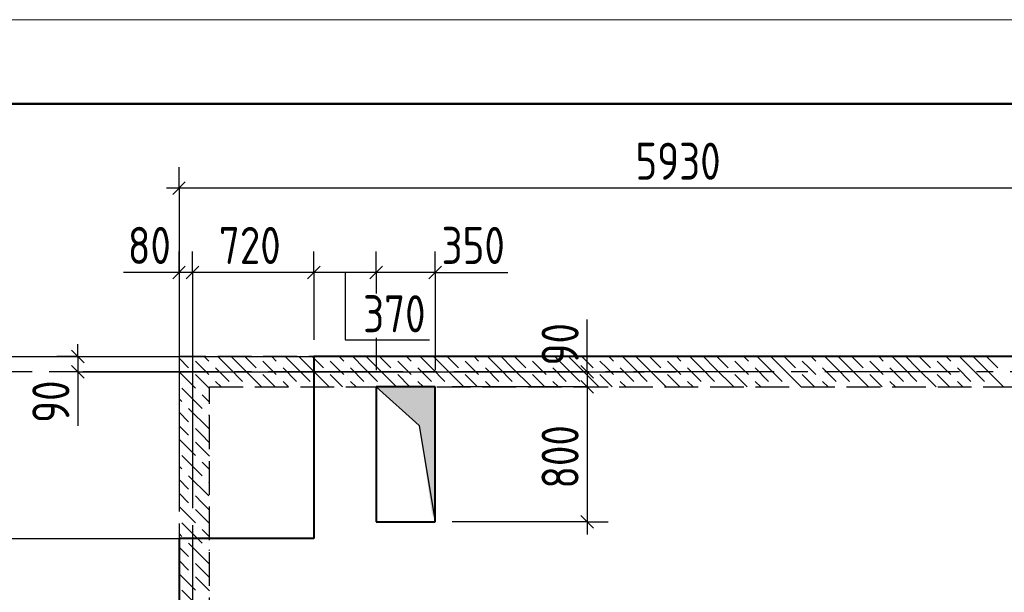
# Model space of a CAD drawing. Header units: millimetres. Extents: x 40580 to 1168286, y -220995 to 81020.
# Tile 139 of 194: x 432193 to 438033, y -89767 to -86368. Entities that reach past the tile are written whole.
import ezdxf

# ---------------------------------------------------------------- set-up
doc = ezdxf.new("R2010")
doc.units = ezdxf.units.MM
for name, pattern in [('______2', [270, 200, -70]), ('______5', [1100, 800, -100, 100, -100]), ('CENTER', [2, 1.25, -0.25, 0.25, -0.25])]:
    doc.linetypes.add(name, pattern=pattern)
for name, color, linetype, lineweight in [('Standard', 7, 'Continuous', 25), ('ЖБ Перекрытие верхний уровень', 7, 'Continuous', 35), ('ОСИ', 7, 'CENTER', 15), ('Основная', 7, 'Continuous', 40)]:
    doc.layers.add(name, color=color, linetype=linetype, lineweight=lineweight)
doc.layers.add('ЖБ Стена верхний уровень', color=7, linetype='______2', true_color=0x656565)
for name, color, linetype in [('Размерная выноска', 7, 'Continuous'), ('Тонкие', 7, 'Continuous'), ('ФВ-2', 7, 'Continuous')]:
    doc.layers.add(name, color=color, linetype=linetype)
doc.styles.add('GOST 2.304-81', font='txt')

msp = doc.modelspace()

# ---------------------------------------------------------------- hatches: boundary and pattern name
at = {"layer": 'ФВ-2'}
h = msp.add_hatch(color=256, dxfattribs=at)
h.dxf.hatch_style = 1
h.paths.add_polyline_path([(434637.9, -89297.2), (434563.3, -88778), (434307.9, -88548.5), (434637.9, -88548.5)])
h.paths.add_polyline_path([(434637.9, -89297.2), (434637.9, -88548.5), (434657.9, -88548.5), (434657.9, -89348.5)])

# ---------------------------------------------------------------- linework, layer by layer
at = {"layer": 'Standard', "color": 251, "linetype": 'Continuous', "lineweight": -3, "true_color": 0x656565, "transparency": 33554687}
for p, q in [((433137.9, -87368.5), (433137.9, -87243.5)), ((433137.9, -87368.5), (433137.9, -87493.5)), ((433137.9, -87368.5), (433137.9, -89248.5)), ((433137.9, -87868.5), (433137.9, -87743.5)), ((433217.9, -87868.5), (433217.9, -87743.5)), ((433937.9, -87868.5), (433937.9, -87743.5)), ((434307.9, -87868.5), (434307.9, -87743.5)), ((434657.9, -87868.5), (434657.9, -87743.5)), ((433137.9, -87868.5), (433137.9, -87993.5)), ((433137.9, -87868.5), (433137.9, -89248.5)), ((433217.9, -87868.5), (433217.9, -87993.5)), ((433217.9, -87868.5), (433217.9, -89248.5)), ((433937.9, -87868.5), (433937.9, -87993.5)), ((433937.9, -87868.5), (433937.9, -88268.5)), ((434307.9, -87868.5), (434307.9, -87993.5)), ((434307.9, -87868.5), (434307.9, -87972.3)), ((434657.9, -87868.5), (434657.9, -87993.5)), ((434657.9, -87868.5), (434657.9, -88448.5)), ((434307.9, -88257.1), (434307.9, -88448.5)), ((432537.9, -88368.5), (432412.9, -88368.5)), ((432537.9, -88368.5), (432662.9, -88368.5)), ((432537.9, -88458.5), (432412.9, -88458.5)), ((432537.9, -88458.5), (432662.9, -88458.5)), ((435558.3, -88458.5), (435433.3, -88458.5)), ((435558.3, -88458.5), (435683.3, -88458.5)), ((435558.3, -88458.5), (435558.3, -88458.5)), ((435958.3, -88458.5), (435833.3, -88458.5)), ((435958.3, -88458.5), (436083.3, -88458.5)), ((435958.3, -88458.5), (435958.3, -88458.5)), ((435558.3, -88548.5), (435433.3, -88548.5)), ((435558.3, -88548.5), (435683.3, -88548.5)), ((435558.3, -89348.5), (434757.9, -89348.5)), ((435558.3, -89348.5), (435433.3, -89348.5)), ((435558.3, -89348.5), (435683.3, -89348.5)), ((431069.5, -89448.5), (433137.9, -89448.5))]:
    msp.add_line(p, q, dxfattribs=at)
at = {"layer": 'Standard', "color": 7, "linetype": 'Continuous', "lineweight": 25, "transparency": 33554687}
for p, q in [((433175.4, -87331), (433100.4, -87406)), ((433175.4, -87831), (433100.4, -87906)), ((433255.4, -87831), (433180.4, -87906)), ((433975.4, -87831), (433900.4, -87906)), ((434345.4, -87831), (434270.4, -87906)), ((434695.4, -87831), (434620.4, -87906)), ((432500.4, -88331), (432575.4, -88406)), ((432500.4, -88421), (432575.4, -88496)), ((435520.8, -88421), (435595.8, -88496)), ((435520.8, -88511), (435595.8, -88586)), ((435520.8, -89311), (435595.8, -89386))]:
    msp.add_line(p, q, dxfattribs=at)
at = {"layer": 'Standard', "color": 7, "linetype": 'Continuous', "lineweight": -3, "transparency": 33554687}
for p, q in [((433137.9, -87368.5), (433062.9, -87368.5)), ((439067.9, -87368.5), (433137.9, -87368.5)), ((433137.9, -87868.5), (433062.9, -87868.5)), ((433217.9, -87868.5), (433137.9, -87868.5)), ((433937.9, -87868.5), (433217.9, -87868.5)), ((434307.9, -87868.5), (433937.9, -87868.5)), ((434657.9, -87868.5), (434732.9, -87868.5)), ((432537.9, -88368.5), (432537.9, -88293.5)), ((432537.9, -88368.5), (432537.9, -88458.5)), ((435558.3, -88458.5), (435558.3, -88383.5)), ((432537.9, -88458.5), (432537.9, -88533.5)), ((435558.3, -88548.5), (435558.3, -89348.5)), ((435558.3, -89348.5), (435558.3, -89423.5))]:
    msp.add_line(p, q, dxfattribs=at)
at = {"layer": 'Standard', "color": 7, "linetype": 'Continuous', "lineweight": 13, "transparency": 33554687}
msp.add_lwpolyline([(425068.3, -128368.4), (454768.3, -128368.4), (454768.3, -86368.4), (425068.3, -86368.4), (425068.3, -128368.4)], close=True, dxfattribs=at)
at = {"layer": 'Standard', "color": 7, "linetype": 'Continuous', "lineweight": 50, "transparency": 33554687}
msp.add_lwpolyline([(427068.3, -86868.4), (454268.3, -86868.4), (454268.3, -127868.4), (427068.3, -127868.4), (427068.3, -86868.4)], close=True, dxfattribs=at)
at = {"layer": 'Standard', "color": 7, "linetype": 'Continuous', "lineweight": -3, "transparency": 33554687}
for points in [[(434657.9, -87868.5), (434540.7, -87868.5), (434540.7, -87868.5), (434307.9, -87868.5)], [(435558.3, -88458.5), (435558.3, -88520), (435558.3, -88520), (435558.3, -88548.5)]]:
    msp.add_lwpolyline(points, dxfattribs=at)
at = {"layer": 'Standard', "color": 251, "linetype": 'Continuous', "lineweight": -3, "true_color": 0x656565, "transparency": 33554687}
for points in [[(431069.5, -88368.5), (434174.6, -88368.5), (434174.6, -88368.5), (434829.5, -88368.5)], [(432537.9, -88368.5), (434261.3, -88368.5), (434261.3, -88368.5), (435897.9, -88368.5)], [(432537.9, -88458.5), (433894, -88458.5), (433894, -88458.5), (435897.9, -88458.5)], [(435558.3, -88548.5), (435541.3, -88548.5), (435541.3, -88548.5), (434757.9, -88548.5)]]:
    msp.add_lwpolyline(points, dxfattribs=at)
at = {"layer": 'ЖБ Перекрытие верхний уровень', "color": 7, "linetype": 'Continuous', "lineweight": -3, "transparency": 33554687}
for p, q in [((433937.9, -88368.5), (433937.9, -88548.5)), ((433317.9, -89448.5), (433137.9, -89448.5))]:
    msp.add_line(p, q, dxfattribs=at)
at = {"layer": 'ЖБ Стена верхний уровень', "color": 251, "linetype": '______2', "lineweight": -3, "true_color": 0x656565, "transparency": 33554687}
for p, q in [((438967.9, -88368.5), (433137.9, -88368.5)), ((433137.9, -88368.5), (433137.9, -88548.5)), ((433137.9, -88548.5), (433137.9, -91618.5)), ((433317.9, -91618.5), (433317.9, -88548.5)), ((433317.9, -88548.5), (438967.9, -88548.5))]:
    msp.add_line(p, q, dxfattribs=at)
at = {"layer": 'ЖБ Стена верхний уровень', "color": 9, "linetype": 'Continuous', "lineweight": -3, "true_color": 0xc7c7c7, "transparency": 33554687}
for p, q in [((433137.9, -88378.4), (433194.9, -88435.3)), ((433274.9, -88435.3), (433234.9, -88395.3)), ((433288, -88368.5), (433314.9, -88395.3)), ((433434.9, -88435.3), (433368, -88368.5)), ((433448, -88368.5), (433514.9, -88435.3)), ((433528, -88368.5), (433594.9, -88435.3)), ((433674.9, -88435.3), (433634.9, -88395.3)), ((433688, -88368.5), (433714.9, -88395.3)), ((433834.9, -88435.3), (433768, -88368.5)), ((433848, -88368.5), (433914.9, -88435.3)), ((433928, -88368.5), (433994.9, -88435.3)), ((434074.9, -88435.3), (434034.9, -88395.3)), ((434088, -88368.5), (434114.9, -88395.3)), ((434234.9, -88435.3), (434168, -88368.5)), ((434248, -88368.5), (434314.9, -88435.3)), ((434328, -88368.5), (434394.9, -88435.3)), ((434474.9, -88435.3), (434434.9, -88395.3)), ((434488, -88368.5), (434514.9, -88395.3)), ((434634.9, -88435.3), (434568, -88368.5)), ((434648, -88368.5), (434714.9, -88435.3)), ((434728, -88368.5), (434794.9, -88435.3)), ((434874.9, -88435.3), (434834.9, -88395.3)), ((434888, -88368.5), (434914.9, -88395.3)), ((435034.9, -88435.3), (434968, -88368.5)), ((435048, -88368.5), (435114.9, -88435.3)), ((435128, -88368.5), (435194.9, -88435.3)), ((435274.9, -88435.3), (435234.9, -88395.3)), ((435288, -88368.5), (435314.9, -88395.3)), ((435434.9, -88435.3), (435368, -88368.5)), ((435448, -88368.5), (435514.9, -88435.3)), ((435528, -88368.5), (435594.9, -88435.3)), ((435674.9, -88435.3), (435634.9, -88395.3)), ((435688, -88368.5), (435714.9, -88395.3)), ((435834.9, -88435.3), (435768, -88368.5)), ((435848, -88368.5), (435914.9, -88435.3)), ((435928, -88368.5), (435994.9, -88435.3)), ((436074.9, -88435.3), (436034.9, -88395.3)), ((436088, -88368.5), (436114.9, -88395.3)), ((436234.9, -88435.3), (436168, -88368.5)), ((436248, -88368.5), (436314.9, -88435.3)), ((436328, -88368.5), (436394.9, -88435.3)), ((436474.9, -88435.3), (436434.9, -88395.3)), ((436488, -88368.5), (436514.9, -88395.3)), ((436634.9, -88435.3), (436568, -88368.5)), ((436648, -88368.5), (436714.9, -88435.3)), ((436728, -88368.5), (436794.9, -88435.3)), ((436874.9, -88435.3), (436834.9, -88395.3)), ((436888, -88368.5), (436914.9, -88395.3)), ((437034.9, -88435.3), (436968, -88368.5)), ((437048, -88368.5), (437114.9, -88435.3)), ((437128, -88368.5), (437194.9, -88435.3)), ((437274.9, -88435.3), (437234.9, -88395.3)), ((437288, -88368.5), (437314.9, -88395.3)), ((437434.9, -88435.3), (437368, -88368.5)), ((437448, -88368.5), (437514.9, -88435.3)), ((437528, -88368.5), (437594.9, -88435.3)), ((437674.9, -88435.3), (437634.9, -88395.3)), ((437688, -88368.5), (437714.9, -88395.3)), ((437834.9, -88435.3), (437768, -88368.5)), ((437848, -88368.5), (437914.9, -88435.3)), ((437928, -88368.5), (437994.9, -88435.3)), ((433137.9, -88458.4), (433228, -88548.5)), ((433234.9, -88475.3), (433308, -88548.5)), ((433314.9, -88475.3), (433274.9, -88435.3)), ((433354.9, -88435.3), (433434.9, -88515.3)), ((433434.9, -88435.3), (433514.9, -88515.3)), ((433514.9, -88435.3), (433628, -88548.5)), ((433634.9, -88475.3), (433708, -88548.5)), ((433714.9, -88475.3), (433674.9, -88435.3)), ((433754.9, -88435.3), (433834.9, -88515.3)), ((433834.9, -88435.3), (433914.9, -88515.3)), ((433914.9, -88435.3), (434028, -88548.5)), ((434034.9, -88475.3), (434108, -88548.5)), ((434114.9, -88475.3), (434074.9, -88435.3)), ((434154.9, -88435.3), (434234.9, -88515.3)), ((434234.9, -88435.3), (434314.9, -88515.3)), ((434314.9, -88435.3), (434428, -88548.5)), ((434434.9, -88475.3), (434508, -88548.5)), ((434514.9, -88475.3), (434474.9, -88435.3)), ((434554.9, -88435.3), (434634.9, -88515.3)), ((434634.9, -88435.3), (434714.9, -88515.3)), ((434714.9, -88435.3), (434828, -88548.5)), ((434834.9, -88475.3), (434908, -88548.5)), ((434914.9, -88475.3), (434874.9, -88435.3)), ((434954.9, -88435.3), (435034.9, -88515.3)), ((435034.9, -88435.3), (435114.9, -88515.3)), ((435114.9, -88435.3), (435228, -88548.5)), ((435234.9, -88475.3), (435308, -88548.5)), ((435314.9, -88475.3), (435274.9, -88435.3)), ((435354.9, -88435.3), (435434.9, -88515.3)), ((435434.9, -88435.3), (435514.9, -88515.3)), ((435514.9, -88435.3), (435628, -88548.5)), ((435634.9, -88475.3), (435708, -88548.5)), ((435714.9, -88475.3), (435674.9, -88435.3)), ((435754.9, -88435.3), (435834.9, -88515.3)), ((435834.9, -88435.3), (435914.9, -88515.3)), ((435914.9, -88435.3), (436028, -88548.5)), ((436034.9, -88475.3), (436108, -88548.5)), ((436114.9, -88475.3), (436074.9, -88435.3)), ((436154.9, -88435.3), (436234.9, -88515.3)), ((436234.9, -88435.3), (436314.9, -88515.3)), ((436314.9, -88435.3), (436428, -88548.5)), ((436434.9, -88475.3), (436508, -88548.5)), ((436514.9, -88475.3), (436474.9, -88435.3)), ((436554.9, -88435.3), (436634.9, -88515.3)), ((436634.9, -88435.3), (436714.9, -88515.3)), ((436714.9, -88435.3), (436828, -88548.5)), ((436834.9, -88475.3), (436908, -88548.5)), ((436914.9, -88475.3), (436874.9, -88435.3)), ((436954.9, -88435.3), (437034.9, -88515.3)), ((437034.9, -88435.3), (437114.9, -88515.3)), ((437114.9, -88435.3), (437228, -88548.5)), ((437234.9, -88475.3), (437308, -88548.5)), ((437314.9, -88475.3), (437274.9, -88435.3)), ((437354.9, -88435.3), (437434.9, -88515.3)), ((437434.9, -88435.3), (437514.9, -88515.3)), ((437514.9, -88435.3), (437628, -88548.5)), ((437634.9, -88475.3), (437708, -88548.5)), ((437714.9, -88475.3), (437674.9, -88435.3)), ((437754.9, -88435.3), (437834.9, -88515.3)), ((437834.9, -88435.3), (437914.9, -88515.3)), ((437914.9, -88435.3), (438028, -88548.5)), ((433354.9, -88515.3), (433388, -88548.5)), ((433754.9, -88515.3), (433788, -88548.5)), ((434154.9, -88515.3), (434188, -88548.5)), ((434554.9, -88515.3), (434588, -88548.5)), ((434954.9, -88515.3), (434988, -88548.5)), ((435354.9, -88515.3), (435388, -88548.5)), ((435754.9, -88515.3), (435788, -88548.5)), ((436154.9, -88515.3), (436188, -88548.5)), ((436554.9, -88515.3), (436588, -88548.5)), ((436954.9, -88515.3), (436988, -88548.5)), ((437354.9, -88515.3), (437388, -88548.5)), ((437754.9, -88515.3), (437788, -88548.5)), ((433154.9, -88555.3), (433274.9, -88675.3)), ((433228, -88548.5), (433234.9, -88555.3)), ((433308, -88548.5), (433317.9, -88558.4)), ((433154.9, -88635.3), (433137.9, -88618.4)), ((433274.9, -88595.3), (433317.9, -88638.4)), ((433137.9, -88698.4), (433194.9, -88755.3)), ((433194.9, -88675.3), (433314.9, -88795.3)), ((433317.9, -88718.4), (433314.9, -88715.3)), ((433137.9, -88778.4), (433194.9, -88835.3)), ((433274.9, -88835.3), (433234.9, -88795.3)), ((433137.9, -88858.4), (433234.9, -88955.3)), ((433234.9, -88875.3), (433317.9, -88958.4)), ((433314.9, -88875.3), (433274.9, -88835.3)), ((433154.9, -88955.3), (433274.9, -89075.3)), ((433274.9, -88995.3), (433317.9, -89038.4)), ((433154.9, -89035.3), (433137.9, -89018.4)), ((433137.9, -89098.4), (433194.9, -89155.3)), ((433194.9, -89075.3), (433314.9, -89195.3)), ((433317.9, -89118.4), (433314.9, -89115.3)), ((433137.9, -89178.4), (433194.9, -89235.3)), ((433274.9, -89235.3), (433234.9, -89195.3)), ((433314.9, -89275.3), (433274.9, -89235.3)), ((433137.9, -89258.4), (433234.9, -89355.3)), ((433234.9, -89275.3), (433317.9, -89358.4)), ((433154.9, -89355.3), (433274.9, -89475.3)), ((433274.9, -89395.3), (433317.9, -89438.4)), ((433154.9, -89435.3), (433137.9, -89418.4)), ((433137.9, -89498.4), (433194.9, -89555.3)), ((433194.9, -89475.3), (433314.9, -89595.3)), ((433317.9, -89518.4), (433314.9, -89515.3)), ((433137.9, -89578.4), (433194.9, -89635.3)), ((433274.9, -89635.3), (433234.9, -89595.3)), ((433314.9, -89675.3), (433274.9, -89635.3)), ((433137.9, -89658.4), (433234.9, -89755.3)), ((433234.9, -89675.3), (433317.9, -89758.4)), ((433154.9, -89755.3), (433274.9, -89875.3))]:
    msp.add_line(p, q, dxfattribs=at)
at = {"layer": 'ОСИ', "color": 8, "linetype": '______5', "lineweight": -3, "transparency": 33554687}
for p, q in [((433217.9, -88268.5), (433217.9, -121308.5)), ((439967.9, -88458.5), (430239.6, -88458.5))]:
    msp.add_line(p, q, dxfattribs=at)
at = {"layer": 'Основная', "transparency": 33554687}
for p, q in [((438917.9, -88368.5), (433937.9, -88368.5)), ((433937.9, -88368.5), (433937.9, -89448.5)), ((434657.9, -88548.5), (434307.9, -88548.5)), ((434307.9, -88548.5), (434307.9, -89348.5)), ((434657.9, -89348.5), (434657.9, -88548.5)), ((434307.9, -89348.5), (434657.9, -89348.5)), ((433937.9, -89448.5), (433137.9, -89448.5)), ((433137.9, -89448.5), (433137.9, -93678.5))]:
    msp.add_line(p, q, dxfattribs=at)
at = {"layer": 'Размерная выноска', "color": 7, "linetype": 'Continuous', "lineweight": -3, "transparency": 33554687}
for p, q in [((433137.9, -87868.5), (432807.9, -87868.5)), ((434657.9, -87868.5), (435087.9, -87868.5)), ((435558.3, -88458.5), (435558.3, -88148.5)), ((432537.9, -88458.5), (432537.9, -88778.5))]:
    msp.add_line(p, q, dxfattribs=at)
msp.add_lwpolyline([(434122.9, -87868.5), (434122.9, -88268.5), (434622.9, -88268.5)], dxfattribs=at)
at = {"layer": 'Тонкие'}
for p, q in [((434307.9, -88548.5), (434563.3, -88778)), ((434563.3, -88778), (434657.9, -89348.5))]:
    msp.add_line(p, q, dxfattribs=at)

# ---------------------------------------------------------------- texts
at = {"layer": 'Standard', "color": 7, "linetype": 'Continuous', "lineweight": 25, "transparency": 33554687, "char_height": 220, "attachment_point": 7, "style": 'GOST 2.304-81'}
for s, insert, width in [('5930', (435844.9, -87318.5), 641.482), ('80', (432834.5, -87818.5), 391.305), ('720', (433374.6, -87818.5), 531.967), ('350', (434695.4, -87818.5), 500.814), ('370', (434230.1, -88224.1), 516.39)]:
    msp.add_mtext(s, dxfattribs=dict(at, insert=insert, width=width))
at = {"layer": 'Standard', "color": 7, "linetype": 'Continuous', "lineweight": 25, "transparency": 33554687, "char_height": 220, "attachment_point": 7, "rotation": 90, "style": 'GOST 2.304-81'}
for s, insert, width in [('90', (435508.3, -88421), 391.317), ('90', (432487.9, -88761.9), 391.317), ('800', (435508.3, -89151.8), 531.967)]:
    msp.add_mtext(s, dxfattribs=dict(at, insert=insert, width=width))

doc.saveas('drawing.dxf')
